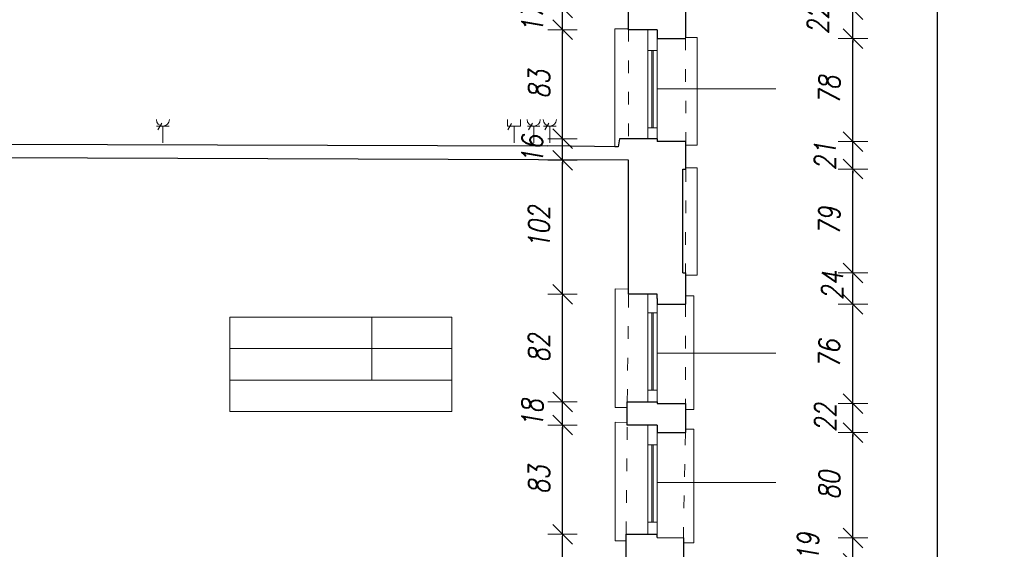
# Model space of a CAD drawing. Header units: millimetres. Extents: x -58431 to 28973, y -32170 to 9431.
# Tile 48 of 54: x -6575 to 928, y -19001 to -14967. Entities that reach past the tile are written whole.
import ezdxf

# ---------------------------------------------------------------- set-up
doc = ezdxf.new("R2010")
doc.units = ezdxf.units.MM
doc.header["$LTSCALE"] = 8
doc.linetypes.add('ACAD_ISO03W100', pattern=[30, 12, -18])
doc.layers.get('Defpoints').update_dxf_attribs({"lineweight": 0})
for name, color, linetype, lineweight in [('A_DIMEN', 7, 'Continuous', 0), ('BAM_OPISY POWIERZCHNI', 40, 'Continuous', 0), ('instalacje', 6, 'Continuous', 0), ('piętro_dzwi i okna', 3, 'Continuous', 0), ('piętro_parapet', 6, 'Continuous', 0), ('piętro_podciąg', 2, 'ACAD_ISO03W100', 0), ('piętro_rzut', 7, 'Continuous', 30), ('piętro_widok', 4, 'Continuous', 0), ('wymiarowanie', 4, 'Continuous', 0)]:
    doc.layers.add(name, color=color, linetype=linetype, lineweight=lineweight)
doc.styles.add('ROMANS1', font='romans.shx', dxfattribs={"width": 0.8, "oblique": 10})
doc.dimstyles.new('NARCH100', dxfattribs={"dimscale": 100, "dimtxt": 1.6, "dimasz": 0.15, "dimexe": 0, "dimexo": 0, "dimgap": 1, "dimtad": 1, "dimdec": 0, "dimlfac": 0.1, "dimrnd": 1, "dimdsep": 46, "dimtxsty": 'ROMANS1', "dimblk": 'wym', "dimcen": -1.5, "dimse1": 1, "dimse2": 1, "dimclrd": 4, "dimclre": 4, "dimclrt": 3, "dimadec": 0, "dimazin": 0, "dimtfac": 0.04, "dimtdec": 0, "dimtmove": 2, "dimatfit": 3, "dimldrblk": 'wym', "dimfxl": 0, "dimtolj": 1, "dimarcsym": 0})

# ---------------------------------------------------------------- blocks, each defined once
blk = doc.blocks.new('wym')
at = {"layer": 'A_DIMEN', "color": 4, "ltscale": 100}
for p, q in [((0, -7.5), (0, 7.5)), ((-5, -5), (5, 5)), ((-5, 0), (5, 0))]:
    blk.add_line(p, q, dxfattribs=at)
blk = doc.blocks.new('*D54')
at = {"layer": 'Defpoints', "color": 0, "transparency": 16777216}
for p in [(-1517.6, -18914.2), (-225.4, -18914.2), (-1543.9, -19109)]:
    blk.add_point(p, dxfattribs=at)
at = {"layer": 'piętro_widok', "color": 4, "lineweight": -2, "transparency": 16777216}
for p, q in [((-225.4, -18899.2), (-225.4, -18884.2)), ((-225.4, -19109), (-225.4, -18914.2)), ((-225.4, -19124), (-225.4, -19139))]:
    blk.add_line(p, q, dxfattribs=at)
at = {"layer": 'piętro_widok', "color": 4, "lineweight": -2, "transparency": 16777216, "xscale": 15, "yscale": 15, "zscale": 15}
for p, rotation in [((-225.4, -18914.2), 270), ((-225.4, -19109), 90)]:
    blk.add_blockref('wym', p, dxfattribs=dict(at, rotation=rotation))
at = {"layer": 'piętro_widok', "color": 3, "transparency": 16777216, "insert": (-567.3, -18983.8), "char_height": 160, "attachment_point": 5, "rotation": 90, "style": 'ROMANS1'}
blk.add_mtext('\\A1;19', dxfattribs=at)
blk = doc.blocks.new('*D55')
at = {"layer": 'Defpoints', "color": 0, "transparency": 16777216}
for p in [(-1502, -18112.8), (-225.4, -18112.8), (-1517.6, -18914.2)]:
    blk.add_point(p, dxfattribs=at)
at = {"layer": 'piętro_widok', "color": 4, "lineweight": -2, "transparency": 16777216}
blk.add_line((-225.4, -18899.2), (-225.4, -18127.8), dxfattribs=at)
at = {"layer": 'piętro_widok', "color": 4, "lineweight": -2, "transparency": 16777216, "xscale": 15, "yscale": 15, "zscale": 15}
for p, rotation in [((-225.4, -18112.8), 90), ((-225.4, -18914.2), 270)]:
    blk.add_blockref('wym', p, dxfattribs=dict(at, rotation=rotation))
at = {"layer": 'piętro_widok', "color": 3, "transparency": 16777216, "insert": (-405.4, -18513.5), "char_height": 160, "attachment_point": 5, "rotation": 90, "style": 'ROMANS1'}
blk.add_mtext('\\A1;80', dxfattribs=at)
blk = doc.blocks.new('*D56')
at = {"layer": 'Defpoints', "color": 0, "transparency": 16777216}
for p in [(-1502, -17891.2), (-225.4, -17891.2), (-1502, -18112.8)]:
    blk.add_point(p, dxfattribs=at)
at = {"layer": 'piętro_widok', "color": 4, "lineweight": -2, "transparency": 16777216}
for p, q in [((-225.4, -17876.2), (-225.4, -17861.2)), ((-225.4, -18112.8), (-225.4, -17891.2)), ((-225.4, -18127.8), (-225.4, -18142.8))]:
    blk.add_line(p, q, dxfattribs=at)
at = {"layer": 'piętro_widok', "color": 4, "lineweight": -2, "transparency": 16777216, "xscale": 15, "yscale": 15, "zscale": 15}
for p, rotation in [((-225.4, -17891.2), 270), ((-225.4, -18112.8), 90)]:
    blk.add_blockref('wym', p, dxfattribs=dict(at, rotation=rotation))
at = {"layer": 'piętro_widok', "color": 3, "transparency": 16777216, "insert": (-436.2, -17998.1), "char_height": 160, "attachment_point": 5, "rotation": 90, "style": 'ROMANS1'}
blk.add_mtext('\\A1;22', dxfattribs=at)
blk = doc.blocks.new('*D57')
at = {"layer": 'Defpoints', "color": 0, "transparency": 16777216}
for p in [(-1502, -17134.6), (-225.4, -17134.6), (-1502, -17891.2)]:
    blk.add_point(p, dxfattribs=at)
at = {"layer": 'piętro_widok', "color": 4, "lineweight": -2, "transparency": 16777216}
blk.add_line((-225.4, -17876.2), (-225.4, -17149.6), dxfattribs=at)
at = {"layer": 'piętro_widok', "color": 4, "lineweight": -2, "transparency": 16777216, "xscale": 15, "yscale": 15, "zscale": 15}
for p, rotation in [((-225.4, -17134.6), 90), ((-225.4, -17891.2), 270)]:
    blk.add_blockref('wym', p, dxfattribs=dict(at, rotation=rotation))
at = {"layer": 'piętro_widok', "color": 3, "transparency": 16777216, "insert": (-405.4, -17512.9), "char_height": 160, "attachment_point": 5, "rotation": 90, "style": 'ROMANS1'}
blk.add_mtext('\\A1;76', dxfattribs=at)
blk = doc.blocks.new('*D58')
at = {"layer": 'Defpoints', "color": 0, "transparency": 16777216}
for p in [(-1502, -16896.5), (-225.4, -16896.5), (-1502, -17134.6)]:
    blk.add_point(p, dxfattribs=at)
at = {"layer": 'piętro_widok', "color": 4, "lineweight": -2, "transparency": 16777216}
blk.add_line((-225.4, -17119.6), (-225.4, -16911.5), dxfattribs=at)
at = {"layer": 'piętro_widok', "color": 4, "lineweight": -2, "transparency": 16777216, "xscale": 15, "yscale": 15, "zscale": 15}
for p, rotation in [((-225.4, -16896.5), 90), ((-225.4, -17134.6), 270)]:
    blk.add_blockref('wym', p, dxfattribs=dict(at, rotation=rotation))
at = {"layer": 'piętro_widok', "color": 3, "transparency": 16777216, "insert": (-382.8, -16991.9), "char_height": 160, "attachment_point": 5, "rotation": 90, "style": 'ROMANS1'}
blk.add_mtext('\\A1;24', dxfattribs=at)
blk = doc.blocks.new('*D59')
at = {"layer": 'Defpoints', "color": 0, "transparency": 16777216}
for p in [(-1498.3, -16105.3), (-225.4, -16105.3), (-1502, -16896.5)]:
    blk.add_point(p, dxfattribs=at)
at = {"layer": 'piętro_widok', "color": 4, "lineweight": -2, "transparency": 16777216}
blk.add_line((-225.4, -16881.5), (-225.4, -16120.3), dxfattribs=at)
at = {"layer": 'piętro_widok', "color": 4, "lineweight": -2, "transparency": 16777216, "xscale": 15, "yscale": 15, "zscale": 15}
for p, rotation in [((-225.4, -16105.3), 90), ((-225.4, -16896.5), 270)]:
    blk.add_blockref('wym', p, dxfattribs=dict(at, rotation=rotation))
at = {"layer": 'piętro_widok', "color": 3, "transparency": 16777216, "insert": (-405.4, -16500.9), "char_height": 160, "attachment_point": 5, "rotation": 90, "style": 'ROMANS1'}
blk.add_mtext('\\A1;79', dxfattribs=at)
blk = doc.blocks.new('*D60')
at = {"layer": 'Defpoints', "color": 0, "transparency": 16777216}
for p in [(-1498.3, -15894.9), (-225.4, -15894.9), (-1498.3, -16105.3)]:
    blk.add_point(p, dxfattribs=at)
at = {"layer": 'piętro_widok', "color": 4, "lineweight": -2, "transparency": 16777216}
for p, q in [((-225.4, -15879.9), (-225.4, -15864.9)), ((-225.4, -16105.3), (-225.4, -15894.9)), ((-225.4, -16120.3), (-225.4, -16135.3))]:
    blk.add_line(p, q, dxfattribs=at)
at = {"layer": 'piętro_widok', "color": 4, "lineweight": -2, "transparency": 16777216, "xscale": 15, "yscale": 15, "zscale": 15}
for p, rotation in [((-225.4, -15894.9), 270), ((-225.4, -16105.3), 90)]:
    blk.add_blockref('wym', p, dxfattribs=dict(at, rotation=rotation))
at = {"layer": 'piętro_widok', "color": 3, "transparency": 16777216, "insert": (-438.5, -16005.2), "char_height": 160, "attachment_point": 5, "rotation": 90, "style": 'ROMANS1'}
blk.add_mtext('\\A1;21', dxfattribs=at)
blk = doc.blocks.new('*D61')
at = {"layer": 'Defpoints', "color": 0, "transparency": 16777216}
for p in [(-1502, -15110.9), (-225.4, -15110.9), (-1498.3, -15894.9)]:
    blk.add_point(p, dxfattribs=at)
at = {"layer": 'piętro_widok', "color": 4, "lineweight": -2, "transparency": 16777216}
blk.add_line((-225.4, -15879.9), (-225.4, -15125.9), dxfattribs=at)
at = {"layer": 'piętro_widok', "color": 4, "lineweight": -2, "transparency": 16777216, "xscale": 15, "yscale": 15, "zscale": 15}
for p, rotation in [((-225.4, -15110.9), 90), ((-225.4, -15894.9), 270)]:
    blk.add_blockref('wym', p, dxfattribs=dict(at, rotation=rotation))
at = {"layer": 'piętro_widok', "color": 3, "transparency": 16777216, "insert": (-405.4, -15502.9), "char_height": 160, "attachment_point": 5, "rotation": 90, "style": 'ROMANS1'}
blk.add_mtext('\\A1;78', dxfattribs=at)
blk = doc.blocks.new('*D62')
at = {"layer": 'Defpoints', "color": 0, "transparency": 16777216}
for p in [(-1502, -14890.7), (-225.4, -14890.7), (-1502, -15110.9)]:
    blk.add_point(p, dxfattribs=at)
at = {"layer": 'piętro_widok', "color": 4, "lineweight": -2, "transparency": 16777216}
for p, q in [((-225.4, -14875.7), (-225.4, -14860.7)), ((-225.4, -15110.9), (-225.4, -14890.7)), ((-225.4, -15125.9), (-225.4, -15140.9))]:
    blk.add_line(p, q, dxfattribs=at)
at = {"layer": 'piętro_widok', "color": 4, "lineweight": -2, "transparency": 16777216, "xscale": 15, "yscale": 15, "zscale": 15}
for p, rotation in [((-225.4, -14890.7), 270), ((-225.4, -15110.9), 90)]:
    blk.add_blockref('wym', p, dxfattribs=dict(at, rotation=rotation))
at = {"layer": 'piętro_widok', "color": 3, "transparency": 16777216, "insert": (-492.5, -14967.5), "char_height": 160, "attachment_point": 5, "rotation": 90, "style": 'ROMANS1'}
blk.add_mtext('\\A1;22', dxfattribs=at)
blk = doc.blocks.new('*D494')
at = {"layer": 'BAM_OPISY POWIERZCHNI', "color": 4, "lineweight": -2, "transparency": 16777216}
blk.add_line((-2438.3, -19783.6), (-2438.3, -18901.8), dxfattribs=at)
at = {"layer": 'Defpoints', "color": 0, "transparency": 16777216}
for p in [(-2438.3, -18886.8), (-1788.1, -18886.8), (-1953.6, -19798.6)]:
    blk.add_point(p, dxfattribs=at)
at = {"layer": 'BAM_OPISY POWIERZCHNI', "color": 4, "lineweight": -2, "transparency": 16777216, "xscale": 15, "yscale": 15, "zscale": 15}
for p, rotation in [((-2438.3, -18886.8), 90), ((-2438.3, -19798.6), 270)]:
    blk.add_blockref('wym', p, dxfattribs=dict(at, rotation=rotation))
at = {"layer": 'BAM_OPISY POWIERZCHNI', "color": 3, "transparency": 16777216, "insert": (-2618.3, -19342.7), "char_height": 160, "attachment_point": 5, "rotation": 90, "style": 'ROMANS1'}
blk.add_mtext('\\A1;91', dxfattribs=at)
blk = doc.blocks.new('*D495')
at = {"layer": 'BAM_OPISY POWIERZCHNI', "color": 4, "lineweight": -2, "transparency": 16777216}
blk.add_line((-2438.3, -18871.8), (-2438.3, -18070.4), dxfattribs=at)
at = {"layer": 'Defpoints', "color": 0, "transparency": 16777216}
for p in [(-2438.3, -18055.4), (-1788.1, -18055.4), (-1788.1, -18886.8)]:
    blk.add_point(p, dxfattribs=at)
at = {"layer": 'BAM_OPISY POWIERZCHNI', "color": 4, "lineweight": -2, "transparency": 16777216, "xscale": 15, "yscale": 15, "zscale": 15}
for p, rotation in [((-2438.3, -18055.4), 90), ((-2438.3, -18886.8), 270)]:
    blk.add_blockref('wym', p, dxfattribs=dict(at, rotation=rotation))
at = {"layer": 'BAM_OPISY POWIERZCHNI', "color": 3, "transparency": 16777216, "insert": (-2618.3, -18471.1), "char_height": 160, "attachment_point": 5, "rotation": 90, "style": 'ROMANS1'}
blk.add_mtext('\\A1;83', dxfattribs=at)
blk = doc.blocks.new('*D496')
at = {"layer": 'BAM_OPISY POWIERZCHNI', "color": 4, "lineweight": -2, "transparency": 16777216}
for p, q in [((-2438.3, -17863.6), (-2438.3, -17848.6)), ((-2438.3, -18055.4), (-2438.3, -17878.6)), ((-2438.3, -18070.4), (-2438.3, -18085.4))]:
    blk.add_line(p, q, dxfattribs=at)
at = {"layer": 'Defpoints', "color": 0, "transparency": 16777216}
for p in [(-2438.3, -17878.6), (-1788.1, -17878.6), (-1788.1, -18055.4)]:
    blk.add_point(p, dxfattribs=at)
at = {"layer": 'BAM_OPISY POWIERZCHNI', "color": 4, "lineweight": -2, "transparency": 16777216, "xscale": 15, "yscale": 15, "zscale": 15}
for p, rotation in [((-2438.3, -17878.6), 270), ((-2438.3, -18055.4), 90)]:
    blk.add_blockref('wym', p, dxfattribs=dict(at, rotation=rotation))
at = {"layer": 'BAM_OPISY POWIERZCHNI', "color": 3, "transparency": 16777216, "insert": (-2668.3, -17967), "char_height": 160, "attachment_point": 5, "rotation": 90, "style": 'ROMANS1'}
blk.add_mtext('\\A1;18', dxfattribs=at)
blk = doc.blocks.new('*D497')
at = {"layer": 'BAM_OPISY POWIERZCHNI', "color": 4, "lineweight": -2, "transparency": 16777216}
blk.add_line((-2438.3, -17863.6), (-2438.3, -17074), dxfattribs=at)
at = {"layer": 'Defpoints', "color": 0, "transparency": 16777216}
for p in [(-2438.3, -17059), (-1788.1, -17059), (-1788.1, -17878.6)]:
    blk.add_point(p, dxfattribs=at)
at = {"layer": 'BAM_OPISY POWIERZCHNI', "color": 4, "lineweight": -2, "transparency": 16777216, "xscale": 15, "yscale": 15, "zscale": 15}
for p, rotation in [((-2438.3, -17059), 90), ((-2438.3, -17878.6), 270)]:
    blk.add_blockref('wym', p, dxfattribs=dict(at, rotation=rotation))
at = {"layer": 'BAM_OPISY POWIERZCHNI', "color": 3, "transparency": 16777216, "insert": (-2618.3, -17468.8), "char_height": 160, "attachment_point": 5, "rotation": 90, "style": 'ROMANS1'}
blk.add_mtext('\\A1;82', dxfattribs=at)
blk = doc.blocks.new('*D498')
at = {"layer": 'BAM_OPISY POWIERZCHNI', "color": 4, "lineweight": -2, "transparency": 16777216}
blk.add_line((-2438.3, -17044), (-2438.3, -16053), dxfattribs=at)
at = {"layer": 'Defpoints', "color": 0, "transparency": 16777216}
for p in [(-2438.3, -16038), (-1935.2, -16038), (-1788.1, -17059)]:
    blk.add_point(p, dxfattribs=at)
at = {"layer": 'BAM_OPISY POWIERZCHNI', "color": 4, "lineweight": -2, "transparency": 16777216, "xscale": 15, "yscale": 15, "zscale": 15}
for p, rotation in [((-2438.3, -16038), 90), ((-2438.3, -17059), 270)]:
    blk.add_blockref('wym', p, dxfattribs=dict(at, rotation=rotation))
at = {"layer": 'BAM_OPISY POWIERZCHNI', "color": 3, "transparency": 16777216, "insert": (-2618.3, -16548.5), "char_height": 160, "attachment_point": 5, "rotation": 90, "style": 'ROMANS1'}
blk.add_mtext('\\A1;102', dxfattribs=at)
blk = doc.blocks.new('*D499')
at = {"layer": 'BAM_OPISY POWIERZCHNI', "color": 4, "lineweight": -2, "transparency": 16777216}
for p, q in [((-2438.3, -15859.1), (-2438.3, -15844.1)), ((-2438.3, -16038), (-2438.3, -15874.1)), ((-2438.3, -16053), (-2438.3, -16068))]:
    blk.add_line(p, q, dxfattribs=at)
at = {"layer": 'Defpoints', "color": 0, "transparency": 16777216}
for p in [(-2438.3, -15874.1), (-2004.9, -15874.1), (-1935.2, -16038)]:
    blk.add_point(p, dxfattribs=at)
at = {"layer": 'BAM_OPISY POWIERZCHNI', "color": 4, "lineweight": -2, "transparency": 16777216, "xscale": 15, "yscale": 15, "zscale": 15}
for p, rotation in [((-2438.3, -15874.1), 270), ((-2438.3, -16038), 90)]:
    blk.add_blockref('wym', p, dxfattribs=dict(at, rotation=rotation))
at = {"layer": 'BAM_OPISY POWIERZCHNI', "color": 3, "transparency": 16777216, "insert": (-2668.3, -15956.1), "char_height": 160, "attachment_point": 5, "rotation": 90, "style": 'ROMANS1'}
blk.add_mtext('\\A1;16', dxfattribs=at)
blk = doc.blocks.new('*D420')
at = {"layer": 'BAM_OPISY POWIERZCHNI', "color": 4, "lineweight": -2, "transparency": 16777216}
blk.add_line((-2438.3, -15859.1), (-2438.3, -15057.8), dxfattribs=at)
at = {"layer": 'Defpoints', "color": 0, "transparency": 16777216}
for p in [(-2438.3, -15042.8), (-1788.1, -15042.8), (-2004.9, -15874.1)]:
    blk.add_point(p, dxfattribs=at)
at = {"layer": 'BAM_OPISY POWIERZCHNI', "color": 4, "lineweight": -2, "transparency": 16777216, "xscale": 15, "yscale": 15, "zscale": 15}
for p, rotation in [((-2438.3, -15042.8), 90), ((-2438.3, -15874.1), 270)]:
    blk.add_blockref('wym', p, dxfattribs=dict(at, rotation=rotation))
at = {"layer": 'BAM_OPISY POWIERZCHNI', "color": 3, "transparency": 16777216, "insert": (-2618.3, -15458.5), "char_height": 160, "attachment_point": 5, "rotation": 90, "style": 'ROMANS1'}
blk.add_mtext('\\A1;83', dxfattribs=at)
blk = doc.blocks.new('*D421')
at = {"layer": 'BAM_OPISY POWIERZCHNI', "color": 4, "lineweight": -2, "transparency": 16777216}
for p, q in [((-2438.3, -14862.1), (-2438.3, -14847.1)), ((-2438.3, -15042.8), (-2438.3, -14877.1)), ((-2438.3, -15057.8), (-2438.3, -15072.8))]:
    blk.add_line(p, q, dxfattribs=at)
at = {"layer": 'Defpoints', "color": 0, "transparency": 16777216}
for p in [(-2438.3, -14877.1), (-1803.7, -14877.1), (-1788.1, -15042.8)]:
    blk.add_point(p, dxfattribs=at)
at = {"layer": 'BAM_OPISY POWIERZCHNI', "color": 4, "lineweight": -2, "transparency": 16777216, "xscale": 15, "yscale": 15, "zscale": 15}
for p, rotation in [((-2438.3, -14877.1), 270), ((-2438.3, -15042.8), 90)]:
    blk.add_blockref('wym', p, dxfattribs=dict(at, rotation=rotation))
at = {"layer": 'BAM_OPISY POWIERZCHNI', "color": 3, "transparency": 16777216, "insert": (-2668.3, -14959.9), "char_height": 160, "attachment_point": 5, "rotation": 90, "style": 'ROMANS1'}
blk.add_mtext('\\A1;17', dxfattribs=at)
blk = doc.blocks.new('*D12')
at = {"layer": 'BAM_OPISY POWIERZCHNI', "color": 4, "lineweight": -2, "transparency": 16777216}
blk.add_line((417.8, -26294.4), (417.8, -1708.8), dxfattribs=at)
at = {"layer": 'Defpoints', "color": 0, "transparency": 16777216}
for p in [(-1456.7, -1693.8), (417.8, -1693.8), (-1528.1, -26309.4)]:
    blk.add_point(p, dxfattribs=at)
at = {"layer": 'BAM_OPISY POWIERZCHNI', "color": 4, "lineweight": -2, "transparency": 16777216, "xscale": 15, "yscale": 15, "zscale": 15}
for p, rotation in [((417.8, -1693.8), 90), ((417.8, -26309.4), 270)]:
    blk.add_blockref('wym', p, dxfattribs=dict(at, rotation=rotation))
at = {"layer": 'BAM_OPISY POWIERZCHNI', "color": 3, "transparency": 16777216, "insert": (237.8, -14001.6), "char_height": 160, "attachment_point": 5, "rotation": 90, "style": 'ROMANS1'}
blk.add_mtext('\\A1;2462', dxfattribs=at)

msp = doc.modelspace()

# ---------------------------------------------------------------- linework, layer by layer
at = {"layer": 'BAM_OPISY POWIERZCHNI'}
msp.add_line((-3891.8, -17232.3), (-3891.8, -17712.3), dxfattribs=at)
for points in [[(-4973.9, -17232.3), (-4973.9, -17712.3), (-3283.3, -17712.3), (-3283.3, -17232.3)], [(-4973.9, -17232.3), (-3283.3, -17232.3)], [(-3283.3, -17472.3), (-4973.9, -17472.3)], [(-4973.9, -17712.3), (-4973.9, -17952.3), (-3283.3, -17952.3), (-3283.3, -17712.3)]]:
    msp.add_lwpolyline(points, dxfattribs=at)
at = {"layer": 'instalacje'}
for points in [[(-5492.3, -15756.2), (-5522.2, -15805.9)], [(-2858.6, -15727.5), (-2858.6, -15777.7)], [(-2758.1, -15727.5), (-2758.1, -15777.7)], [(-2667, -15756.2), (-2696.9, -15805.9)], [(-2543.6, -15756.2), (-2573.5, -15805.9)], [(-5531.6, -15777.7), (-5435.7, -15777.7)], [(-5483.7, -15777.7), (-5483.7, -15905.8)], [(-2758.1, -15777.7), (-2858.6, -15777.7)], [(-2826.5, -15757.1), (-2856.3, -15806.8)], [(-2808.3, -15777.7), (-2808.3, -15905.8)], [(-2706.3, -15777.7), (-2610.4, -15777.7)], [(-2658.3, -15777.7), (-2658.3, -15905.8)], [(-2582.9, -15777.7), (-2487, -15777.7)], [(-2534.9, -15777.7), (-2534.9, -15905.8)]]:
    msp.add_lwpolyline(points, dxfattribs=at)
for centre in [(-5483.7, -15727.5), (-2658.3, -15727.5), (-2534.9, -15727.5)]:
    msp.add_arc(centre, 50.2, 180, 360, dxfattribs=at)
at = {"layer": 'piętro_dzwi i okna'}
for points in [[(-1788.1, -15042.8), (-1788.1, -15874.1)], [(-1718.1, -15110.6), (-1718, -15874.1)], [(-1788.1, -15202.2), (-1718.1, -15202.2)], [(-1757.4, -15202.2), (-1757.4, -15791.3)], [(-1747.8, -15202.2), (-1747.8, -15791.3)], [(-1788.1, -15791.3), (-1718.1, -15791.3)], [(-1788.1, -17059), (-1788.1, -17878.6)], [(-1718.1, -17134.3), (-1718, -17878.6)], [(-1788.1, -17200.9), (-1718.1, -17200.9)], [(-1757.4, -17200.9), (-1757.4, -17789.9)], [(-1747.8, -17200.9), (-1747.8, -17789.9)], [(-1788.1, -17789.9), (-1718.1, -17789.9)], [(-1788.1, -18055.4), (-1788.1, -18886.8)], [(-1718.1, -18099.7), (-1718, -18886.8)], [(-1788.1, -18205.8), (-1718.1, -18205.8)], [(-1757.4, -18205.8), (-1757.4, -18794.9)], [(-1747.8, -18205.8), (-1747.8, -18794.9)], [(-1788.1, -18794.9), (-1718.1, -18794.9)]]:
    msp.add_lwpolyline(points, dxfattribs=at)
at = {"layer": 'piętro_parapet'}
for points in [[(-2014.9, -15935.6), (-2040.7, -15935.6), (-2040.7, -15037.3)], [(-2040.7, -15037.3), (-1935.8, -15037.3)], [(-1502, -15103.4), (-1413.8, -15103.4), (-1413.8, -15921.5), (-1498.3, -15921.5)], [(-1498.3, -16094.2), (-1413.8, -16094.2), (-1413.8, -16912.3), (-1502, -16912.3)], [(-1945.7, -17921.3), (-2038.5, -17921.3), (-2038.5, -17017.7), (-1935.2, -17019.3)], [(-1502, -17070.1), (-1438.3, -17070.1), (-1438.3, -17937), (-1502, -17937)], [(-1953.6, -18937.5), (-2038.5, -18937.5), (-2038.5, -18033.9), (-1945.7, -18035.4)], [(-1502, -18085), (-1438.3, -18085), (-1438.3, -18951.9), (-1517.6, -18951.9)]]:
    msp.add_lwpolyline(points, dxfattribs=at)
at = {"layer": 'piętro_podciąg'}
for points in [[(-1935.9, -15037.3), (-1935.2, -15874.1)], [(-1502.2, -15104.1), (-1498.3, -15907.7)], [(-1498.3, -16105.3), (-1502, -16896.5)], [(-1945.7, -17878.6), (-1935.2, -17059)], [(-1502, -17134.6), (-1502, -17891.2)], [(-1953.6, -18886.8), (-1945.7, -18055.4)], [(-1502, -18112.8), (-1517.6, -18914.2)]]:
    msp.add_lwpolyline(points, dxfattribs=at)
at = {"layer": 'piętro_rzut'}
for p, q in [((-1502, -14890.7), (-1502, -15104)), ((-1935.8, -15042.8), (-1935.8, -15037.4)), ((-1718.1, -15042.8), (-1935.8, -15042.8)), ((-1498.3, -15894.9), (-1718, -15894.9)), ((-1498.3, -16105.3), (-1498.3, -15894.9)), ((-1935.2, -16038), (-7596.1, -16016.3)), ((-1935.2, -17059), (-1935.2, -16038)), ((-1521.1, -16896.5), (-1502, -16896.5)), ((-1502, -16896.5), (-1502, -17134.6)), ((-1718.1, -17059), (-1935.2, -17059)), ((-1945.7, -18055.4), (-1945.7, -17878.6)), ((-1945.7, -17878.6), (-1718, -17878.6)), ((-1502, -17891.2), (-1502, -18112.8)), ((-1718.1, -18055.4), (-1945.7, -18055.4)), ((-1953.6, -19093.9), (-1953.6, -18886.8)), ((-1953.6, -18886.8), (-1718, -18886.8)), ((-1718, -18911.4), (-1517.6, -18914.2)), ((-1517.6, -18914.2), (-1517.6, -19109.1))]:
    msp.add_line(p, q, dxfattribs=at)
for points in [[(-7595.6, -13742.6), (-7595.6, -13742.6), (-7595.6, -13742.6), (-7324.5, -13742.6), (-7324.5, -14290.6), (-7586.2, -14290.6), (-7586.2, -15912.3), (-2553.7, -15928.2)], [(-1935.8, -15037.4), (-1935.8, -14877.1), (-1923.7, -14877.1)], [(-1718.1, -15042.8), (-1718.1, -15110.6), (-1502, -15110.9)], [(-1718, -15874.1), (-2004.9, -15874.1), (-2014.9, -15935.6), (-2553.7, -15928.2)], [(-1718, -15874.1), (-1718, -15894.9)], [(-1521.1, -16896.5), (-1521.1, -16105.3), (-1498.3, -16105.3)], [(-1718.1, -17090.2), (-1718.1, -17059)], [(-1718.1, -17090.2), (-1718.1, -17134.3), (-1502, -17134.6)], [(-1718, -17878.6), (-1718, -17891.2)], [(-1718, -17891.2), (-1502, -17891.2)], [(-1718.1, -18055.4), (-1718.1, -18112.5), (-1502, -18112.8)], [(-1718, -18911.4), (-1718, -18886.8)]]:
    msp.add_lwpolyline(points, dxfattribs=at)
at = {"layer": 'wymiarowanie'}
for points in [[(-1718, -15492.4), (-812.6, -15492.9)], [(-1718, -17506.4), (-812.6, -17507)], [(-1718, -18493.3), (-812.6, -18493.8)]]:
    msp.add_lwpolyline(points, dxfattribs=at)

# ---------------------------------------------------------------- dimensions: what is measured, and where the dimension line sits
at = {"layer": 'BAM_OPISY POWIERZCHNI'}
for base, p1, p2, picture, middle in [((417.8, -1693.8), (-1528.1, -26309.4), (-1456.7, -1693.8), '*D12', (237.8, -14001.6)), ((-2438.3, -14877.1), (-1788.1, -15042.8), (-1803.7, -14877.1), '*D421', (-2668.3, -14959.9)), ((-2438.3, -15042.8), (-2004.9, -15874.1), (-1788.1, -15042.8), '*D420', (-2618.3, -15458.5)), ((-2438.3, -15874.1), (-1935.2, -16038), (-2004.9, -15874.1), '*D499', (-2668.3, -15956.1)), ((-2438.3, -16038), (-1788.1, -17059), (-1935.2, -16038), '*D498', (-2618.3, -16548.5)), ((-2438.3, -17059), (-1788.1, -17878.6), (-1788.1, -17059), '*D497', (-2618.3, -17468.8)), ((-2438.3, -17878.6), (-1788.1, -18055.4), (-1788.1, -17878.6), '*D496', (-2668.3, -17967)), ((-2438.3, -18055.4), (-1788.1, -18886.8), (-1788.1, -18055.4), '*D495', (-2618.3, -18471.1)), ((-2438.3, -18886.8), (-1953.6, -19798.6), (-1788.1, -18886.8), '*D494', (-2618.3, -19342.7))]:
    dim = msp.add_linear_dim(base=base, p1=p1, p2=p2, angle=90, dimstyle='NARCH100', dxfattribs=at)
    dim.commit()
    dim.dimension.update_dxf_attribs({"geometry": picture, "text_midpoint": middle})
at = {"layer": 'piętro_widok'}
for base, p1, p2, picture, middle in [((-225.4, -14890.7), (-1502, -15110.9), (-1502, -14890.7), '*D62', (-492.5, -14967.5)), ((-225.4, -15894.9), (-1498.3, -16105.3), (-1498.3, -15894.9), '*D60', (-438.5, -16005.2)), ((-225.4, -16896.5), (-1502, -17134.6), (-1502, -16896.5), '*D58', (-382.8, -16991.9)), ((-225.4, -17891.2), (-1502, -18112.8), (-1502, -17891.2), '*D56', (-436.2, -17998.1)), ((-225.4, -18914.2), (-1543.9, -19109), (-1517.6, -18914.2), '*D54', (-567.3, -18983.8))]:
    dim = msp.add_linear_dim(base=base, p1=p1, p2=p2, angle=90, dimstyle='NARCH100', override={"dimtad": 4}, dxfattribs=at)
    dim.commit()
    dim.dimension.update_dxf_attribs({"geometry": picture, "text_midpoint": middle, "dimtype": 160})
for base, p1, p2, picture, middle in [((-225.4, -15110.9), (-1498.3, -15894.9), (-1502, -15110.9), '*D61', (-405.4, -15502.9)), ((-225.4, -16105.3), (-1502, -16896.5), (-1498.3, -16105.3), '*D59', (-405.4, -16500.9)), ((-225.4, -17134.6), (-1502, -17891.2), (-1502, -17134.6), '*D57', (-405.4, -17512.9)), ((-225.4, -18112.8), (-1517.6, -18914.2), (-1502, -18112.8), '*D55', (-405.4, -18513.5))]:
    dim = msp.add_linear_dim(base=base, p1=p1, p2=p2, angle=90, dimstyle='NARCH100', dxfattribs=at)
    dim.commit()
    dim.dimension.update_dxf_attribs({"geometry": picture, "text_midpoint": middle})

doc.saveas('drawing.dxf')
